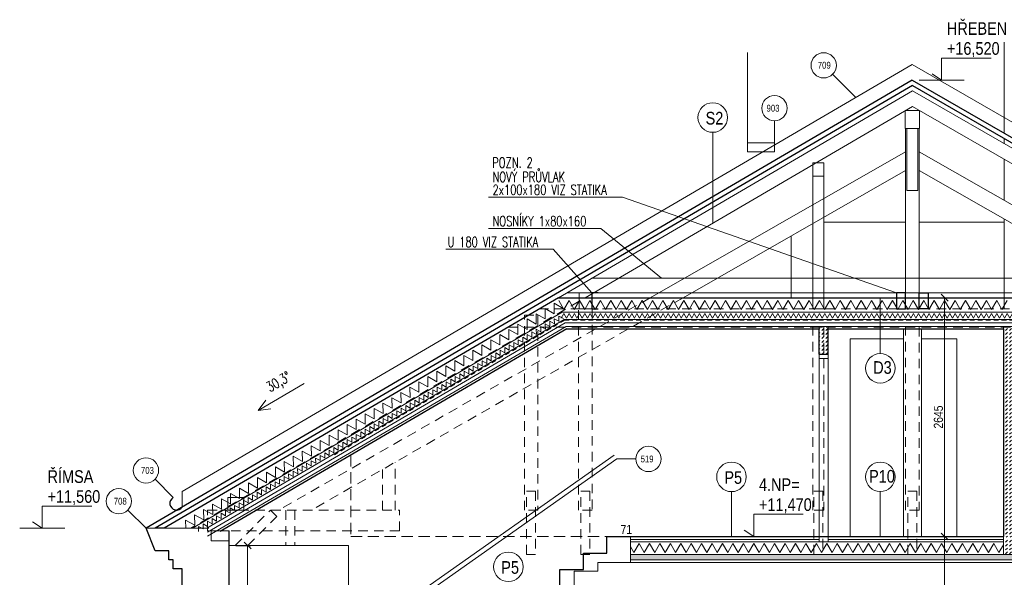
# Model space of a CAD drawing. Header units: millimetres. Extents: x -300958 to -108039, y 30118 to 292543.
# Tile 39 of 256: x -234933 to -224033, y 105675 to 111854. Entities that reach past the tile are written whole.
import ezdxf
from ezdxf.enums import TextEntityAlignment as Align

# ---------------------------------------------------------------- set-up
doc = ezdxf.new("R2010")
doc.units = ezdxf.units.MM
doc.header["$MEASUREMENT"] = 0
doc.linetypes.add('DGN Style 2', pattern=[879.857395, 527.914437, -351.942958])
doc.linetypes.add('HIDDEN', pattern=[0.375, 0.25, -0.125])
doc.layers.get('0').update_dxf_attribs({"lineweight": 13})
doc.layers.get('Defpoints').update_dxf_attribs({"color": 3, "lineweight": 13})
for name, color, linetype, lineweight in [('A_Vodorovné prvky krovu', 133, 'Continuous', 9), ('A_Řezy', 182, 'Continuous', 9), ('dims', 7, 'Continuous', 9), ('legenda', 7, 'Continuous', 13), ('Materiály', 1, 'Continuous', 13), ('navrh', 1, 'Continuous', 9), ('popis', 7, 'Continuous', 9), ('PSV', 7, 'Continuous', 13), ('schody', 7, 'Continuous', 13), ('tenka', 7, 'Continuous', 13), ('výškové kóty', 7, 'Continuous', 13), ('walls', 7, 'Continuous', 13)]:
    doc.layers.add(name, color=color, linetype=linetype, lineweight=lineweight)
doc.styles.add('STYLE-0', font='ARIALN.TTF')
doc.styles.add('Style-Arial', font='arial.ttf')
doc.dimstyles.new('arch', dxfattribs={"dimscale": 50, "dimtxt": 2.5, "dimasz": 2.5, "dimexe": 1.25, "dimexo": 0.9, "dimtad": 1, "dimdec": 0, "dimtxsty": 'STYLE-0', "dimblk": 'ARCHTICK', "dimcen": 2.5, "dimadec": 0, "dimazin": 0, "dimtfac": 1, "dimtdec": 0, "dimtmove": 2, "dimatfit": 3, "dimldrblk": 'ARCHTICK', "dimfxl": 0, "dimarcsym": 0})

# ---------------------------------------------------------------- blocks, each defined once
blk = doc.blocks.new('_ArchTick')
at = {"color": 0, "linetype": 'ByBlock', "flags": 128}
blk.add_lwpolyline([(-0.5, -0.5), (0.5, 0.5)], dxfattribs=at)
blk = doc.blocks.new('*D565')
at = {"layer": 'Defpoints', "color": 0, "linetype": 'Continuous'}
for p in [(-225090, 106128), (-225090, 102478), (-224693, 102478)]:
    blk.add_point(p, dxfattribs=at)
at = {"layer": 'dims', "color": 0, "linetype": 'Continuous', "lineweight": -2}
for p, q in [((-225015, 106128), (-224655, 106128)), ((-225015, 102478), (-224655, 102478))]:
    blk.add_line(p, q, dxfattribs=at)
at = {"layer": 'dims', "linetype": 'Continuous', "lineweight": 0}
blk.add_line((-224693, 106128), (-224693, 102478), dxfattribs=at)
at = {"layer": 'dims', "linetype": 'Continuous', "lineweight": 0, "xscale": 75, "yscale": 75, "zscale": 75}
for p, rotation in [((-224693, 106128), 90), ((-224693, 102478), 270)]:
    blk.add_blockref('_ArchTick', p, dxfattribs=dict(at, rotation=rotation))
at = {"layer": 'dims', "color": 0, "linetype": 'Continuous', "insert": (-224762, 104303), "char_height": 100, "attachment_point": 5, "rotation": 90, "style": 'STYLE-0'}
blk.add_mtext('3650', dxfattribs=at)
blk = doc.blocks.new('*D660')
at = {"layer": 'Defpoints', "color": 0, "linetype": 'Continuous'}
for p in [(-225090, 108773), (-225090, 106128), (-224693, 106128)]:
    blk.add_point(p, dxfattribs=at)
at = {"layer": 'dims', "color": 0, "linetype": 'Continuous', "lineweight": -2}
for p, q in [((-225015, 108773), (-224655, 108773)), ((-225015, 106128), (-224655, 106128))]:
    blk.add_line(p, q, dxfattribs=at)
at = {"layer": 'dims', "linetype": 'Continuous', "lineweight": 0}
blk.add_line((-224693, 108773), (-224693, 106128), dxfattribs=at)
at = {"layer": 'dims', "linetype": 'Continuous', "lineweight": 0, "xscale": 75, "yscale": 75, "zscale": 75}
for p, rotation in [((-224693, 108773), 90), ((-224693, 106128), 270)]:
    blk.add_blockref('_ArchTick', p, dxfattribs=dict(at, rotation=rotation))
at = {"layer": 'dims', "color": 0, "linetype": 'Continuous', "insert": (-224762, 107451), "char_height": 100, "attachment_point": 5, "rotation": 90, "style": 'STYLE-0'}
blk.add_mtext('2645', dxfattribs=at)
blk = doc.blocks.new('*D935')
at = {"layer": 'Defpoints', "color": 0, "linetype": 'Continuous'}
for p in [(-232613, 106028), (-232613, 103928), (-232409, 103928)]:
    blk.add_point(p, dxfattribs=at)
at = {"layer": 'dims', "color": 0, "linetype": 'Continuous', "lineweight": -2}
for p, q in [((-232538, 106028), (-232372, 106028)), ((-232538, 103928), (-232372, 103928))]:
    blk.add_line(p, q, dxfattribs=at)
at = {"layer": 'dims', "linetype": 'Continuous', "lineweight": 0}
blk.add_line((-232409, 106028), (-232409, 103928), dxfattribs=at)
at = {"layer": 'dims', "linetype": 'Continuous', "lineweight": 0, "xscale": 75, "yscale": 75, "zscale": 75}
for p, rotation in [((-232409, 106028), 90), ((-232409, 103928), 270)]:
    blk.add_blockref('_ArchTick', p, dxfattribs=dict(at, rotation=rotation))
at = {"layer": 'dims', "color": 0, "linetype": 'Continuous', "insert": (-232479, 104978), "char_height": 100, "attachment_point": 5, "rotation": 90, "style": 'STYLE-0'}
blk.add_mtext('2100', dxfattribs=at)

msp = doc.modelspace()

# ---------------------------------------------------------------- hatches: boundary and pattern name
at = {"layer": 'Materiály', "linetype": 'Continuous'}
h = msp.add_hatch(dxfattribs=at)
h.set_pattern_fill('DASH', color=256, scale=250, angle=45, style=0)
h.paths.add_polyline_path([(-226031.4, 108448.2), (-225982.6, 108448.2), (-225982.6, 108453.2), (-226082.6, 108453.2), (-226082.6, 108448.2), (-226031.4, 108448.2)])
h.paths.add_polyline_path([(-226082.6, 108448.2), (-226082.6, 108428.2), (-226082.6, 108148.2), (-226031.4, 108148.2), (-226031.4, 108448.2)])
h.paths.add_polyline_path([(-226031.4, 108148.2), (-225982.6, 108148.2), (-225982.6, 108428.2), (-225982.6, 108448.2), (-226031.4, 108448.2)])
h = msp.add_hatch(dxfattribs=at)
h.set_pattern_fill('DASH', color=256, scale=250, angle=45, style=0)
h.paths.add_polyline_path([(-223842.6, 108453.2), (-224042.6, 108453.2), (-224042.6, 108448.2), (-223842.6, 108448.2)])
h.paths.add_polyline_path([(-224042.6, 106118.2), (-223842.6, 106118.2), (-223842.6, 108448.2), (-224042.6, 108448.2)])
h = msp.add_hatch(dxfattribs=at)
h.set_pattern_fill('DASH', color=256, scale=250, angle=45, style=0)
h.paths.add_polyline_path([(-223842.6, 105928.2), (-223842.6, 106093.2), (-224042.6, 106093.2), (-224042.6, 105928.2)])
at = {"layer": 'Materiály', "linetype": 'Continuous', "lineweight": 0}
h = msp.add_hatch(dxfattribs=at)
h.set_pattern_fill('ANSI35', color=256, scale=250, style=0)
h.paths.add_polyline_path([(-228172.5, 105928.2), (-228172.5, 105868.2), (-217372.6, 105868.2), (-217372.6, 105928.2)])

# ---------------------------------------------------------------- linework, layer by layer
at = {"layer": 'A_Vodorovné prvky krovu'}
for p, q in [((-225050.6, 111066.8), (-228969.3, 108773.2)), ((-225050.6, 111066.8), (-221077.9, 108773.2)), ((-225050, 110893.3), (-228672.4, 108773.2)), ((-225050, 110893.3), (-221377.9, 108773.2)), ((-225125, 110390.2), (-227951.7, 108773.2)), ((-224975, 110390.2), (-222148.2, 108773.2)), ((-225125, 110182.8), (-227589.2, 108773.2)), ((-224975, 110182.8), (-222510.7, 108773.2))]:
    msp.add_line(p, q, dxfattribs=at)
at = {"layer": 'A_Vodorovné prvky krovu', "linetype": 'DGN Style 2', "ltscale": 0.2}
for p, q in [((-228740.3, 108733.4), (-233037.7, 106218.2)), ((-227951.7, 108773.2), (-232068.5, 106418.2)), ((-227589.2, 108773.2), (-231706, 106418.2)), ((-230777.7, 106418.2), (-230777.7, 106949.2)), ((-230917.7, 106418.2), (-230917.7, 106869.1)), ((-232547.9, 106028.1), (-232157.8, 106418.2)), ((-232157.8, 106418.2), (-232087.1, 106347.5)), ((-231987.8, 106418.2), (-231987.8, 106028.1)), ((-231887.8, 106418.2), (-231887.8, 106028.1)), ((-230727.7, 106188.2), (-230727.7, 106418.2)), ((-232406.5, 106028.1), (-232087.1, 106347.5))]:
    msp.add_line(p, q, dxfattribs=at)
at = {"layer": 'A_Vodorovné prvky krovu'}
for points in [[(-225125, 108648.2), (-225125, 110648.2), (-224975, 110648.2), (-224975, 108648.2)], [(-226151.4, 108648.2), (-226151.4, 110118.2), (-226031.4, 110118.2), (-226031.4, 108648.2)]]:
    msp.add_lwpolyline(points, close=True, dxfattribs=at)
msp.add_lwpolyline([(-225110, 110648.2), (-225110, 109959.5), (-224990, 109959.5), (-224990, 110648.2)], dxfattribs=at)
at = {"layer": 'A_Vodorovné prvky krovu', "linetype": 'DGN Style 2', "ltscale": 0.2}
for points in [[(-229345.7, 106418.2), (-229345.7, 108578.2), (-229195.7, 108578.2), (-229195.7, 106418.2)], [(-228745.3, 106418.2), (-228745.3, 108648.2), (-228595.3, 108648.2), (-228595.3, 106418.2)], [(-226151.4, 106418.2), (-226151.4, 108448.2), (-226031.4, 108448.2), (-226031.4, 106418.2)], [(-225124.9, 106418.2), (-225125, 108448.2), (-224975, 108448.2), (-224975, 106418.2)]]:
    msp.add_lwpolyline(points, close=True, dxfattribs=at)
for points in [[(-229182.9, 108648.2), (-220861.4, 108648.2)], [(-229524.6, 108448.2), (-220515, 108448.2)], [(-229320.7, 106628.2), (-229220.7, 106628.2), (-229220.7, 105928.2), (-229320.7, 105928.2), (-229320.7, 106628.2)], [(-228720.3, 106628.2), (-228620.3, 106628.2), (-228620.3, 105928.2), (-228720.3, 105928.2), (-228720.3, 106628.2)], [(-226141.4, 106628.2), (-226041.4, 106628.2), (-226041.4, 105928.2), (-226141.4, 105928.2), (-226141.4, 106628.2)], [(-225099.9, 106628.2), (-224999.9, 106628.2), (-224999.9, 105928.2), (-225099.9, 105928.2), (-225099.9, 106628.2)], [(-232852.6, 106188.2), (-232852.6, 106418.2), (-230727.7, 106418.2)], [(-230727.7, 106188.2), (-232852.6, 106188.2)]]:
    msp.add_lwpolyline(points, dxfattribs=at)
at = {"layer": 'A_Řezy', "ltscale": 0.4}
for points in [[(-225130, 110648.2), (-224970, 110648.2), (-224970, 110848.2), (-225130, 110848.2), (-225130, 110648.2)], [(-226151.4, 110118.2), (-226031.4, 110118.2), (-226031.4, 110268.2), (-226151.4, 110268.2), (-226151.4, 110118.2)], [(-228740.3, 108648.2), (-228600.3, 108648.2), (-228600.3, 108828.2), (-228740.3, 108828.2), (-228740.3, 108648.2)], [(-232449.8, 106558.2), (-232629.8, 106558.2), (-232629.8, 106418.2), (-232449.8, 106418.2), (-232449.8, 106558.2)], [(-232812.6, 106188.2), (-232612.6, 106188.2), (-232612.6, 106078.2), (-232812.6, 106078.2), (-232812.6, 106188.2)]]:
    msp.add_lwpolyline(points, dxfattribs=at)
at = {"layer": 'dims', "linetype": 'Continuous', "flags": 128}
msp.add_lwpolyline([(-231782.3, 107822), (-232291.5, 107523.9), (-232152.4, 107541.5), (-232291.5, 107523.9), (-232208, 107636.6)], dxfattribs=at)
at = {"layer": 'legenda', "linetype": 'Continuous'}
msp.add_line((-227260.5, 110605.5), (-227260.5, 109599.6), dxfattribs=at)
at = {"layer": 'legenda', "linetype": 'Continuous', "lineweight": 0}
for p, q in [((-225405.3, 108154.6), (-225405.3, 108773.2)), ((-227052.8, 106624.2), (-227052.8, 106127.7)), ((-225405.3, 106624.7), (-225405.3, 106128.2))]:
    msp.add_line(p, q, dxfattribs=at)
for centre in [(-227260.5, 110769.3), (-225405.3, 107990.8), (-227052.8, 106788), (-225405.3, 106788.5), (-229522.6, 105791.3)]:
    msp.add_circle(centre, 163.8, dxfattribs=at)
at = {"layer": 'Materiály', "linetype": 'Continuous'}
for p, q in [((-228925.9, 108613.2), (-233017.9, 106218.2)), ((-228904.3, 108533.2), (-232859.5, 106218.2)), ((-228893.4, 108493.2), (-232852.6, 106175.9)), ((-228882.6, 108453.2), (-232852.6, 106129.5)), ((-224042.6, 106128.2), (-224042.6, 105928.2))]:
    msp.add_line(p, q, dxfattribs=at)
at = {"layer": 'Materiály', "linetype": 'Continuous', "flags": 128}
for points in [[(-230116.4, 108076), (-230016.4, 108018.3), (-230016.4, 108133.7), (-229916.4, 108076), (-229916.4, 108191.5), (-229816.4, 108133.7), (-229816.4, 108249.2), (-229716.4, 108191.5), (-229716.4, 108306.9), (-229616.4, 108249.2), (-229616.4, 108364.7), (-229516.4, 108306.9), (-229516.4, 108422.4), (-229416.4, 108364.7), (-229416.4, 108480.1), (-229316.4, 108422.4), (-229316.4, 108537.9), (-229216.4, 108480.1), (-229216.4, 108595.6), (-229116.4, 108537.9), (-229116.4, 108653.4), (-229016.4, 108595.6), (-229016.4, 108711.1), (-228916.4, 108653.4), (-228916.4, 108653.4)], [(-226540.9, 108743.2), (-226598.6, 108643.2), (-226656.4, 108743.2), (-226714.1, 108643.2), (-226771.9, 108743.2), (-226829.6, 108643.2), (-226887.3, 108743.2), (-226945.1, 108643.2), (-227002.8, 108743.2), (-227060.5, 108643.2), (-227118.3, 108743.2), (-227176, 108643.2), (-227233.7, 108743.2), (-227291.5, 108643.2), (-227349.2, 108743.2), (-227406.9, 108643.2), (-227464.7, 108743.2), (-227522.4, 108643.2), (-227580.1, 108743.2), (-227637.9, 108643.2), (-227695.6, 108743.2), (-227753.4, 108643.2), (-227811.1, 108743.2), (-227868.8, 108643.2), (-227926.6, 108743.2), (-227984.3, 108643.2), (-228042, 108743.2), (-228099.8, 108643.2), (-228157.5, 108743.2), (-228215.2, 108643.2), (-228273, 108743.2), (-228330.7, 108643.2), (-228388.4, 108743.2), (-228446.2, 108643.2), (-228503.9, 108743.2), (-228561.6, 108643.2), (-228619.4, 108743.2), (-228677.1, 108643.2), (-228734.8, 108743.2), (-228792.6, 108643.2), (-228850.3, 108743.2), (-228908.1, 108643.2), (-228965.8, 108743.2), (-228965.8, 108743.2)], [(-224116, 108743.2), (-224173.8, 108643.2), (-224231.5, 108743.2), (-224289.2, 108643.2), (-224347, 108743.2), (-224404.7, 108643.2), (-224462.5, 108743.2), (-224520.2, 108643.2), (-224577.9, 108743.2), (-224635.7, 108643.2), (-224693.4, 108743.2), (-224751.1, 108643.2), (-224808.9, 108743.2), (-224866.6, 108643.2), (-224924.3, 108743.2), (-224982.1, 108643.2), (-225039.8, 108743.2), (-225097.5, 108643.2), (-225155.3, 108743.2), (-225213, 108643.2), (-225270.7, 108743.2), (-225328.5, 108643.2), (-225386.2, 108743.2), (-225443.9, 108643.2), (-225501.7, 108743.2), (-225559.4, 108643.2), (-225617.2, 108743.2), (-225674.9, 108643.2), (-225732.6, 108743.2), (-225790.4, 108643.2), (-225848.1, 108743.2), (-225905.8, 108643.2), (-225963.6, 108743.2), (-226021.3, 108643.2), (-226079, 108743.2), (-226136.8, 108643.2), (-226194.5, 108743.2), (-226252.2, 108643.2), (-226310, 108743.2), (-226367.7, 108643.2), (-226425.4, 108743.2), (-226483.2, 108643.2), (-226540.9, 108743.2), (-226540.9, 108743.2)], [(-224000.6, 108743.2), (-224058.3, 108643.2), (-224116, 108743.2), (-224116, 108743.2)], [(-228914.2, 108540.9), (-228964.3, 108569.5), (-228964, 108511.8), (-229014.2, 108540.4), (-229013.9, 108482.7), (-229064, 108511.3), (-229063.7, 108453.5), (-229113.9, 108482.1), (-229113.5, 108424.4), (-229113.5, 108424.4)], [(-228936.5, 108548.2), (-228907.6, 108598.2), (-228878.7, 108548.2), (-228849.8, 108598.2), (-228821, 108548.2), (-228792.1, 108598.2), (-228763.2, 108548.2), (-228734.4, 108598.2), (-228705.5, 108548.2), (-228676.6, 108598.2), (-228647.8, 108548.2), (-228618.9, 108598.2), (-228590, 108548.2), (-228561.2, 108598.2), (-228532.3, 108548.2), (-228503.4, 108598.2), (-228474.6, 108548.2), (-228445.7, 108598.2), (-228416.8, 108548.2), (-228388, 108598.2), (-228359.1, 108548.2), (-228359.1, 108548.2)], [(-227781.7, 108548.2), (-227810.6, 108598.2), (-227839.5, 108548.2), (-227868.4, 108598.2), (-227897.2, 108548.2), (-227926.1, 108598.2), (-227955, 108548.2), (-227983.8, 108598.2), (-228012.7, 108548.2), (-228041.6, 108598.2), (-228070.4, 108548.2), (-228099.3, 108598.2), (-228128.2, 108548.2), (-228157, 108598.2), (-228185.9, 108548.2), (-228214.8, 108598.2), (-228243.6, 108548.2), (-228272.5, 108598.2), (-228301.4, 108548.2), (-228330.2, 108598.2), (-228359.1, 108548.2), (-228359.1, 108548.2)], [(-227146.7, 108548.2), (-227175.5, 108598.2), (-227204.4, 108548.2), (-227233.3, 108598.2), (-227262.1, 108548.2), (-227291, 108598.2), (-227319.9, 108548.2), (-227348.7, 108598.2), (-227377.6, 108548.2), (-227406.5, 108598.2), (-227435.3, 108548.2), (-227464.2, 108598.2), (-227493.1, 108548.2), (-227521.9, 108598.2), (-227550.8, 108548.2), (-227579.7, 108598.2), (-227608.5, 108548.2), (-227637.4, 108598.2), (-227666.3, 108548.2), (-227695.1, 108598.2), (-227724, 108548.2), (-227752.9, 108598.2), (-227781.7, 108548.2), (-227781.7, 108548.2)], [(-227146.7, 108548.2), (-227117.8, 108598.2), (-227088.9, 108548.2), (-227060.1, 108598.2), (-227031.2, 108548.2), (-227002.3, 108598.2), (-226973.5, 108548.2), (-226944.6, 108598.2), (-226915.7, 108548.2), (-226886.9, 108598.2), (-226858, 108548.2), (-226829.1, 108598.2), (-226800.3, 108548.2), (-226771.4, 108598.2), (-226742.5, 108548.2), (-226713.7, 108598.2), (-226684.8, 108548.2), (-226655.9, 108598.2), (-226627, 108548.2), (-226598.2, 108598.2), (-226569.3, 108548.2), (-226540.4, 108598.2), (-226511.6, 108548.2), (-226511.6, 108548.2)], [(-226511.6, 108548.2), (-226482.7, 108598.2), (-226453.8, 108548.2), (-226425, 108598.2), (-226396.1, 108548.2), (-226367.2, 108598.2), (-226338.4, 108548.2), (-226309.5, 108598.2), (-226280.6, 108548.2), (-226251.8, 108598.2), (-226222.9, 108548.2), (-226194, 108598.2), (-226165.2, 108548.2), (-226136.3, 108598.2), (-226107.4, 108548.2), (-226078.6, 108598.2), (-226049.7, 108548.2), (-226020.8, 108598.2), (-225992, 108548.2), (-225963.1, 108598.2), (-225934.2, 108548.2), (-225934.2, 108548.2)], [(-225356.9, 108548.2), (-225385.7, 108598.2), (-225414.6, 108548.2), (-225443.5, 108598.2), (-225472.3, 108548.2), (-225501.2, 108598.2), (-225530.1, 108548.2), (-225559, 108598.2), (-225587.8, 108548.2), (-225616.7, 108598.2), (-225645.6, 108548.2), (-225674.4, 108598.2), (-225703.3, 108548.2), (-225732.2, 108598.2), (-225761, 108548.2), (-225789.9, 108598.2), (-225818.8, 108548.2), (-225847.6, 108598.2), (-225876.5, 108548.2), (-225905.4, 108598.2), (-225934.2, 108548.2), (-225934.2, 108548.2)], [(-225356.9, 108548.2), (-225328, 108598.2), (-225299.1, 108548.2), (-225270.3, 108598.2), (-225241.4, 108548.2), (-225212.5, 108598.2), (-225183.7, 108548.2), (-225154.8, 108598.2), (-225125.9, 108548.2), (-225097.1, 108598.2), (-225068.2, 108548.2), (-225039.3, 108598.2), (-225010.5, 108548.2), (-224981.6, 108598.2), (-224952.7, 108548.2), (-224923.9, 108598.2), (-224895, 108548.2), (-224866.1, 108598.2), (-224837.3, 108548.2), (-224808.4, 108598.2), (-224779.5, 108548.2), (-224779.5, 108548.2)], [(-224202.2, 108548.2), (-224231, 108598.2), (-224259.9, 108548.2), (-224288.8, 108598.2), (-224317.6, 108548.2), (-224346.5, 108598.2), (-224375.4, 108548.2), (-224404.3, 108598.2), (-224433.1, 108548.2), (-224462, 108598.2), (-224490.9, 108548.2), (-224519.7, 108598.2), (-224548.6, 108548.2), (-224577.5, 108598.2), (-224606.3, 108548.2), (-224635.2, 108598.2), (-224664.1, 108548.2), (-224692.9, 108598.2), (-224721.8, 108548.2), (-224750.7, 108598.2), (-224779.5, 108548.2), (-224779.5, 108548.2)], [(-223567.1, 108548.2), (-223596, 108598.2), (-223624.8, 108548.2), (-223653.7, 108598.2), (-223682.6, 108548.2), (-223711.4, 108598.2), (-223740.3, 108548.2), (-223769.2, 108598.2), (-223798, 108548.2), (-223826.9, 108598.2), (-223855.8, 108548.2), (-223884.6, 108598.2), (-223913.5, 108548.2), (-223942.4, 108598.2), (-223971.2, 108548.2), (-224000.1, 108598.2), (-224029, 108548.2), (-224057.8, 108598.2), (-224086.7, 108548.2), (-224115.6, 108598.2), (-224144.4, 108548.2), (-224173.3, 108598.2), (-224202.2, 108548.2), (-224202.2, 108548.2)], [(-229113.5, 108424.4), (-229113.5, 108424.4), (-229113.5, 108424.4), (-229163.7, 108453), (-229163.4, 108395.3), (-229213.5, 108423.9), (-229213.2, 108366.1), (-229263.4, 108394.7), (-229263.1, 108337), (-229313.2, 108365.6), (-229312.9, 108307.9), (-229363.1, 108336.5), (-229362.8, 108278.8), (-229412.9, 108307.4), (-229412.6, 108249.6), (-229462.8, 108278.2), (-229462.5, 108220.5), (-229512.6, 108249.1), (-229512.3, 108191.4), (-229562.5, 108220), (-229562.2, 108162.2), (-229562.2, 108162.2)], [(-229562.2, 108162.2), (-229562.2, 108162.2), (-229562.2, 108162.2), (-229612.3, 108190.8), (-229612, 108133.1), (-229662.2, 108161.7), (-229661.9, 108104), (-229712, 108132.6), (-229711.7, 108074.9), (-229761.9, 108103.5), (-229761.6, 108045.7), (-229811.7, 108074.3), (-229811.4, 108016.6), (-229861.6, 108045.2), (-229861.3, 107987.5), (-229911.4, 108016.1), (-229911.1, 107958.3), (-229961.3, 107986.9), (-229961, 107929.2), (-230011.1, 107957.8), (-230010.8, 107900.1), (-230010.8, 107900.1)], [(-230116.4, 108076), (-230115, 107960.5), (-230215.7, 108017.1), (-230214.3, 107901.6), (-230315, 107958.2), (-230313.6, 107842.7), (-230414.3, 107899.2), (-230412.9, 107783.8), (-230513.6, 107840.3), (-230512.2, 107724.9), (-230612.9, 107781.4), (-230611.5, 107665.9), (-230712.2, 107722.5), (-230710.8, 107607), (-230811.5, 107663.6), (-230810.1, 107548.1), (-230910.8, 107604.6), (-230909.4, 107489.2), (-231010.1, 107545.7), (-231008.7, 107430.3), (-231109.4, 107486.8), (-231108.1, 107371.3), (-231208.7, 107427.9), (-231208.7, 107427.9), (-231208.7, 107427.9)], [(-230010.8, 107900.1), (-230010.8, 107900.1), (-230010.8, 107900.1), (-230061, 107928.7), (-230060.7, 107870.9), (-230110.8, 107899.6), (-230110.5, 107841.8), (-230160.7, 107870.4), (-230160.4, 107812.7), (-230210.5, 107841.3), (-230210.2, 107783.6), (-230260.4, 107812.2), (-230260.1, 107754.4), (-230310.2, 107783), (-230309.9, 107725.3), (-230360.1, 107753.9), (-230359.8, 107696.2), (-230409.9, 107724.8), (-230409.6, 107667), (-230459.8, 107695.7), (-230459.4, 107637.9), (-230459.4, 107637.9)], [(-230459.4, 107637.9), (-230459.4, 107637.9), (-230459.4, 107637.9), (-230509.6, 107666.5), (-230509.3, 107608.8), (-230559.4, 107637.4), (-230559.1, 107579.7), (-230609.3, 107608.3), (-230609, 107550.5), (-230659.1, 107579.1), (-230658.8, 107521.4), (-230709, 107550), (-230708.7, 107492.3), (-230758.8, 107520.9), (-230758.5, 107463.1), (-230808.7, 107491.7), (-230808.4, 107434), (-230858.5, 107462.6), (-230858.2, 107404.9), (-230908.4, 107433.5), (-230908.1, 107375.8), (-230908.1, 107375.8)], [(-231208.7, 107427.9), (-231207.4, 107312.4), (-231308, 107369), (-231306.7, 107253.5), (-231407.3, 107310.1), (-231406, 107194.6), (-231506.7, 107251.1), (-231505.3, 107135.7), (-231606, 107192.2), (-231604.6, 107076.8), (-231705.3, 107133.3), (-231703.9, 107017.8), (-231804.6, 107074.4), (-231803.2, 106958.9), (-231903.9, 107015.5), (-231902.5, 106900), (-232003.2, 106956.5), (-232001.8, 106841.1), (-232102.5, 106897.6), (-232101.1, 106782.2), (-232201.8, 106838.7), (-232200.4, 106723.2), (-232301.1, 106779.8), (-232301.1, 106779.8), (-232301.1, 106779.8)], [(-230908.1, 107375.8), (-230958.2, 107404.4), (-230957.9, 107346.6), (-231008.1, 107375.2), (-231007.8, 107317.5), (-231057.9, 107346.1), (-231057.6, 107288.4), (-231107.8, 107317), (-231107.5, 107259.2), (-231157.6, 107287.8), (-231157.3, 107230.1), (-231207.5, 107258.7), (-231207.2, 107201), (-231257.3, 107229.6), (-231257, 107171.9), (-231307.2, 107200.5), (-231306.9, 107142.7), (-231357, 107171.3), (-231356.7, 107113.6), (-231406.9, 107142.2), (-231406.6, 107084.5), (-231406.6, 107084.5)], [(-231406.6, 107084.5), (-231456.7, 107113.1), (-231456.4, 107055.3), (-231506.6, 107083.9), (-231506.3, 107026.2), (-231556.4, 107054.8), (-231556.1, 106997.1), (-231606.3, 107025.7), (-231606, 106968), (-231656.1, 106996.6), (-231655.8, 106938.8), (-231706, 106967.4), (-231705.7, 106909.7), (-231755.8, 106938.3), (-231755.5, 106880.6), (-231805.7, 106909.2), (-231805.3, 106851.4), (-231855.5, 106880), (-231855.2, 106822.3), (-231905.3, 106850.9), (-231905, 106793.2), (-231905, 106793.2)], [(-232403.5, 106501.9), (-232403.8, 106559.6), (-232353.7, 106531), (-232354, 106588.8), (-232303.8, 106560.1), (-232304.1, 106617.9), (-232254, 106589.3), (-232254.3, 106647), (-232204.1, 106618.4), (-232204.4, 106676.1), (-232154.3, 106647.5), (-232154.6, 106705.3), (-232104.4, 106676.7), (-232104.7, 106734.4), (-232054.6, 106705.8), (-232054.9, 106763.5), (-232004.7, 106734.9), (-232005, 106792.7), (-231954.9, 106764), (-231955.2, 106821.8), (-231905, 106793.2), (-231905, 106793.2)], [(-232301.1, 106779.8), (-232299.7, 106664.3), (-232400.4, 106720.9), (-232399, 106605.4), (-232499.7, 106661.9), (-232498.4, 106546.5), (-232599, 106603), (-232597.7, 106487.6), (-232698.3, 106544.1), (-232697, 106428.6), (-232797.6, 106485.2), (-232796.3, 106369.7), (-232897, 106426.3), (-232895.6, 106310.8), (-232996.3, 106367.4), (-232994.9, 106251.9), (-233095.6, 106308.4), (-233094.5, 106218.2)], [(-232951.9, 106181.5), (-232952.2, 106239.2), (-232902, 106210.6), (-232902.3, 106268.3), (-232852.2, 106239.7), (-232852.5, 106297.5), (-232802.3, 106268.9), (-232802.6, 106326.6), (-232752.5, 106298), (-232752.8, 106355.7), (-232702.6, 106327.1), (-232702.9, 106384.8), (-232652.8, 106356.2), (-232653.1, 106414), (-232602.9, 106385.4), (-232603.2, 106443.1), (-232553.1, 106414.5), (-232553.4, 106472.2), (-232503.2, 106443.6), (-232503.5, 106501.4), (-232453.4, 106472.8), (-232453.7, 106530.5), (-232403.5, 106501.9), (-232403.5, 106501.9)], [(-228172.5, 106015.5), (-228133.7, 105948.2), (-228075.9, 106048.2), (-228018.2, 105948.2), (-227960.5, 106048.2), (-227902.7, 105948.2), (-227845, 106048.2), (-227787.2, 105948.2), (-227729.5, 106048.2)], [(-226343.9, 106048.2), (-226401.6, 105948.2), (-226459.3, 106048.2), (-226517.1, 105948.2), (-226574.8, 106048.2), (-226632.5, 105948.2), (-226690.3, 106048.2), (-226748, 105948.2), (-226805.8, 106048.2), (-226863.5, 105948.2), (-226921.2, 106048.2), (-226979, 105948.2), (-227036.7, 106048.2), (-227094.4, 105948.2), (-227152.2, 106048.2), (-227209.9, 105948.2), (-227267.6, 106048.2), (-227325.4, 105948.2), (-227383.1, 106048.2), (-227440.8, 105948.2), (-227498.6, 106048.2), (-227556.3, 105948.2), (-227614, 106048.2), (-227671.8, 105948.2), (-227729.5, 106048.2)], [(-226343.9, 106048.2), (-226286.1, 105948.2), (-226228.4, 106048.2), (-226170.7, 105948.2), (-226112.9, 106048.2), (-226055.2, 105948.2), (-225997.5, 106048.2), (-225939.7, 105948.2), (-225882, 106048.2), (-225824.3, 105948.2), (-225766.5, 106048.2), (-225708.8, 105948.2), (-225651.1, 106048.2), (-225593.3, 105948.2), (-225535.6, 106048.2), (-225477.8, 105948.2), (-225420.1, 106048.2), (-225362.4, 105948.2), (-225304.6, 106048.2), (-225246.9, 105948.2), (-225189.2, 106048.2), (-225131.4, 105948.2), (-225073.7, 106048.2), (-225016, 105948.2), (-224958.2, 106048.2)], [(-224042.6, 106034.1), (-224092.2, 105948.2), (-224149.9, 106048.2), (-224207.7, 105948.2), (-224265.4, 106048.2), (-224323.1, 105948.2), (-224380.9, 106048.2), (-224438.6, 105948.2), (-224496.4, 106048.2), (-224554.1, 105948.2), (-224611.8, 106048.2), (-224669.6, 105948.2), (-224727.3, 106048.2), (-224785, 105948.2), (-224842.8, 106048.2), (-224900.5, 105948.2), (-224958.2, 106048.2)]]:
    msp.add_lwpolyline(points, dxfattribs=at)
at = {"layer": 'navrh', "linetype": 'Continuous', "lineweight": 30}
for p, q in [((-225050.9, 111182.5), (-233532.6, 106218.2)), ((-225050.9, 111182.5), (-219994.6, 108263.2)), ((-225050.7, 111124.7), (-233433.6, 106218.2)), ((-225050.7, 111124.7), (-220019.6, 108219.9)), ((-228969.3, 108773.2), (-233334.6, 106218.2)), ((-228969.3, 108773.2), (-221077.9, 108773.2)), ((-228875.8, 108428.2), (-232712.6, 106182.5)), ((-228875.8, 108428.2), (-226082.6, 108428.2)), ((-226082.6, 108148.2), (-226082.6, 108428.2)), ((-225982.6, 108148.2), (-225982.6, 108428.2)), ((-225982.6, 108428.2), (-224042.6, 108428.2)), ((-224042.6, 108428.2), (-224042.6, 106128.2)), ((-226082.6, 108148.2), (-225982.6, 108148.2)), ((-228172.5, 106128.2), (-224042.6, 106128.2))]:
    msp.add_line(p, q, dxfattribs=at)
at = {"layer": 'navrh', "linetype": 'Continuous'}
for p, q in [((-228602, 108988.2), (-221450.3, 108988.2)), ((-228875.4, 108828.2), (-221173.2, 108828.2)), ((-228925.9, 108613.2), (-221120.8, 108613.2)), ((-228904.3, 108533.2), (-221142.2, 108533.2)), ((-228893.4, 108493.2), (-221152.9, 108493.2)), ((-228882.6, 108453.2), (-221163.7, 108453.2)), ((-226082.6, 108428.2), (-226082.6, 108453.2)), ((-225982.6, 108428.2), (-225982.6, 108453.2)), ((-225149.9, 108428.2), (-225149.9, 106128.2)), ((-224950, 108428.2), (-224950, 106128.2)), ((-224042.6, 108428.2), (-224042.6, 108453.2)), ((-226082.6, 108148.2), (-226082.6, 106068.2)), ((-225982.6, 108148.2), (-225982.6, 106068.2)), ((-226082.6, 108098.2), (-225982.6, 108098.2)), ((-231212.6, 105011.4), (-228352.6, 107027.4)), ((-231183.8, 104970.5), (-228323.8, 106986.5)), ((-228172.5, 106128.2), (-228172.5, 105838.2)), ((-228172.5, 106093.2), (-226082.6, 106093.2)), ((-228172.5, 106068.2), (-224042.6, 106068.2)), ((-225982.6, 106093.2), (-224042.6, 106093.2)), ((-232612.6, 106028.1), (-231292.5, 106028.2)), ((-228172.5, 105928.2), (-217372.6, 105928.2)), ((-228172.5, 105868.2), (-217372.6, 105868.2))]:
    msp.add_line(p, q, dxfattribs=at)
at = {"layer": 'navrh', "linetype": 'DGN Style 2', "lineweight": 0, "ltscale": 0.1}
for q in [(-231447.6, 107033), (-221144.9, 108523.2)]:
    msp.add_line((-228901.5, 108523.2), q, dxfattribs=at)
at = {"layer": 'navrh', "linetype": 'HIDDEN', "ltscale": 500}
for p, q in [((-231267.7, 107028.2), (-231267.7, 106128.2)), ((-231267.7, 106128.2), (-228432.5, 106128.2))]:
    msp.add_line(p, q, dxfattribs=at)
at = {"layer": 'navrh', "linetype": 'Continuous', "lineweight": 30, "flags": 128}
for points in [[(-228530.3, 108828.2), (-228600.3, 108828.2), (-228600.3, 108648.2), (-228530.3, 108648.2)], [(-225225, 108648.2), (-225125, 108648.2), (-225125, 108828.2), (-225225, 108828.2), (-225225, 108648.2)], [(-224875, 108648.2), (-224975, 108648.2), (-224975, 108828.2), (-224875, 108828.2), (-224875, 108648.2)], [(-228952.5, 105577.5), (-228952.5, 105760.8), (-228692.5, 105760.8), (-228692.5, 105944.1), (-228432.5, 105944.1), (-228432.5, 106128.2), (-228172.5, 106128.2)]]:
    msp.add_lwpolyline(points, dxfattribs=at)
at = {"layer": 'navrh', "linetype": 'Continuous', "lineweight": 30}
msp.add_arc((-233194.6, 106494.5), 75, 120.00037, 325.77743, dxfattribs=at)
at = {"layer": 'PSV', "linetype": 'Continuous', "lineweight": 0}
for p, q in [((-225675.1, 110990.9), (-225932.9, 111248.7)), ((-226577.1, 110733), (-226577.1, 110489.2)), ((-228111.6, 106986.5), (-228323.8, 106986.5)), ((-233434.4, 106761.7), (-233232.1, 106559.4)), ((-233734.8, 106420.4), (-233532.6, 106218.2))]:
    msp.add_line(p, q, dxfattribs=at)
for centre in [(-226031.9, 111347.7), (-226577.1, 110873), (-227971.5, 106986.5), (-233534.6, 106859.5), (-233835.1, 106518.2)]:
    msp.add_circle(centre, 140.1, dxfattribs=at)
at = {"layer": 'tenka', "linetype": 'Continuous'}
for p, q in [((-224032.6, 110594.6), (-224032.6, 111602.9)), ((-226876.8, 110489.2), (-226876.8, 111489.2)), ((-225051.4, 111356), (-233132.6, 106626.1)), ((-225051.4, 111356), (-223524.7, 110474.6)), ((-224032.6, 110479.1), (-224032.6, 110536.8)), ((-224032.6, 109851.1), (-224032.6, 110305.9)), ((-225125, 109608.2), (-226031.4, 109608.2)), ((-224032.6, 109608.2), (-224975, 109608.2)), ((-224032.6, 108648.2), (-224032.6, 109643.7)), ((-226392.6, 108773.2), (-226392.6, 109457.7)), ((-225739.6, 108318.2), (-225149.9, 108318.2)), ((-225739.6, 108318.2), (-225739.6, 106128.2)), ((-224559.6, 108318.2), (-224950, 108318.2)), ((-224559.6, 108318.2), (-224559.6, 106128.2)), ((-233132.6, 106452.3), (-233132.6, 106626.1)), ((-232839.7, 106218.2), (-233532.6, 106218.2)), ((-231292.5, 103928.1), (-231292.6, 106028.2)), ((-228532.6, 105838.2), (-217372.6, 105838.2))]:
    msp.add_line(p, q, dxfattribs=at)
at = {"layer": 'tenka', "linetype": 'Continuous', "flags": 128}
for points in [[(-226577.1, 110389.2), (-226577.1, 110489.2), (-226876.8, 110489.2), (-226876.8, 110389.2), (-226577.1, 110389.2)], [(-225225, 108828.2), (-228258.7, 109888.2), (-229744.2, 109888.2)], [(-227826.7, 108988.2), (-228498.2, 109539.9), (-229744.2, 109539.9)], [(-228600.3, 108828.2), (-229027.9, 109310.7), (-230215.5, 109310.7)], [(-232612.6, 103888.1), (-231132.6, 103888.2), (-231132.6, 104073.7), (-230872.6, 104073.7), (-230872.6, 104259.1), (-230612.6, 104259.1), (-230612.6, 104444.6), (-230352.6, 104444.6), (-230352.6, 104630), (-230092.6, 104630), (-230092.6, 104815.5), (-229832.6, 104815.5), (-229832.6, 105000.9), (-229572.6, 105000.9), (-229572.6, 105186.4), (-229312.6, 105186.4), (-229312.6, 105371.8), (-229052.6, 105371.8), (-229052.6, 105557.3), (-228792.6, 105557.3), (-228792.6, 105742.7), (-228532.6, 105742.7), (-228532.6, 105838.2)]]:
    msp.add_lwpolyline(points, dxfattribs=at)
at = {"layer": 'výškové kóty', "linetype": 'Continuous'}
for p, q in [((-224976.3, 111182.5), (-224476.3, 111182.5)), ((-234932.6, 106218.2), (-234432.6, 106218.2))]:
    msp.add_line(p, q, dxfattribs=at)
at = {"layer": 'výškové kóty', "linetype": 'Continuous', "flags": 128}
for points in [[(-224177.6, 111427.9), (-224726.3, 111427.9), (-224726.3, 111182.5), (-224832.7, 111252.9)], [(-234133.9, 106463.6), (-234682.6, 106463.6), (-234682.6, 106218.2), (-234789, 106288.6)]]:
    msp.add_lwpolyline(points, dxfattribs=at)
at = {"layer": 'výškové kóty', "linetype": 'Continuous', "lineweight": 0, "flags": 128}
msp.add_lwpolyline([(-226257.8, 106373.6), (-226806.5, 106373.6), (-226806.5, 106128.2), (-226912.9, 106198.6)], dxfattribs=at)
at = {"layer": 'walls', "linetype": 'Continuous', "lineweight": 30}
for p, q in [((-233334.6, 106218.2), (-233433.6, 106218.2)), ((-232612.6, 105318.2), (-232612.6, 106188.2)), ((-233132.6, 105268.2), (-233132.6, 105768.2))]:
    msp.add_line(p, q, dxfattribs=at)
at = {"layer": 'walls', "linetype": 'Continuous', "lineweight": 30, "flags": 128}
msp.add_lwpolyline([(-233132.6, 105768.2), (-233232.6, 105768.2), (-233232.6, 105868.2), (-233282.6, 105868.2), (-233282.6, 105968.2), (-233432.6, 105968.2), (-233532.6, 106218.2)], dxfattribs=at)

# ---------------------------------------------------------------- texts
at = {"layer": 'dims', "linetype": 'Continuous', "insert": (-232181.3, 107757.2), "char_height": 112, "attachment_point": 4, "rotation": 30.34116, "line_spacing_factor": 0.765173, "style": 'Style-Arial'}
msp.add_mtext('{\\Fromans|c238;\\W0.71429;30,3°}', dxfattribs=at)
at = {"layer": 'legenda', "linetype": 'Continuous', "lineweight": 0, "char_height": 140, "style": 'STYLE-0'}
for s, insert, width, attachment_point in [('S2', (-227339.3, 110832.1), 298.375, 1), ('D3', (-225484.1, 107928), 298.375, 7), ('P5', (-227131.6, 106850.8), 289.469, 1), ('P10', (-225529.8, 106864.2), 311.932, 1), ('P5', (-229601.4, 105854.1), 1046.843, 1)]:
    msp.add_mtext(s, dxfattribs=dict(at, insert=insert, width=width, attachment_point=attachment_point))
at = {"layer": 'popis', "linetype": 'Continuous', "char_height": 112, "attachment_point": 4, "rotation": 0.00116, "line_spacing_factor": 0.765173, "style": 'Style-Arial'}
for s, insert in [('{\\Fromans|c238;\\W0.71429;POZN. 2}', (-229701.2, 110269.8)), ('\\A1;{\\Fromans|c238;\\W0.7143;NOVÝ PRŮVLAK \\P2x100x180 VIZ STATIKA}', (-229698.2, 110039.4)), ('\\A1;{\\Fromans|c238;\\W0.7143;NOSNÍKY 1x80x160}', (-229698.2, 109620.5)), ('\\A1;{\\Fromans|c238;\\W0.7143; \\PU 180 VIZ STATIKA}', (-230197, 109461.9))]:
    msp.add_mtext(s, dxfattribs=dict(at, insert=insert))
at = {"layer": 'PSV', "linetype": 'Continuous', "lineweight": 0, "style": 'STYLE-0'}
for s, p in [('709', (-226025.6, 111348.7)), ('903', (-226593, 110873)), ('519', (-227987.4, 106986.5)), ('703', (-233518.6, 106859.5)), ('708', (-233819.2, 106518.2))]:
    msp.add_text(s, height=75, dxfattribs=at).set_placement(p, align=Align.MIDDLE_CENTER)
at = {"layer": 'schody', "linetype": 'Continuous', "style": 'STYLE-0'}
msp.add_text('71', height=100, dxfattribs=at).set_placement((-228216.7, 106205.4), align=Align.MIDDLE_CENTER)
at = {"layer": 'výškové kóty', "linetype": 'Continuous', "lineweight": 0, "char_height": 140, "width": 1046.843, "attachment_point": 1, "style": 'STYLE-0'}
for s, insert in [('HŘEBEN', (-224668.5, 111825.6)), ('+16,520', (-224668.5, 111604.8)), ('ŘÍMSA', (-234624.8, 106861.2)), ('4.NP=', (-226748.7, 106771.2)), ('+11,560', (-234624.8, 106640.5)), ('+11,470', (-226748.7, 106550.5))]:
    msp.add_mtext(s, dxfattribs=dict(at, insert=insert))

# ---------------------------------------------------------------- dimensions: what is measured, and where the dimension line sits
at = {"layer": 'dims', "linetype": 'Continuous'}
for base, p1, p2, picture, middle in [((-224692.6, 106128.2), (-225089.5, 108773.2), (-225089.5, 106128.2), '*D660', (-224762.4, 107450.7)), ((-232409.4, 103928.1), (-232612.6, 106028.1), (-232612.6, 103928.1), '*D935', (-232479.2, 104978.1)), ((-224692.6, 102478.2), (-225089.5, 106128.2), (-225089.5, 102478.2), '*D565', (-224762.4, 104303.2))]:
    dim = msp.add_linear_dim(base=base, p1=p1, p2=p2, angle=90, dimstyle='arch', override={"dimtxt": 2, "dimasz": 1.5, "dimexe": 0.75, "dimexo": 1.5, "dimgap": 0.375, "dimcen": 0.05, "dimclrd": 256, "dimlwd": 0}, dxfattribs=at)
    dim.commit()
    dim.dimension.update_dxf_attribs({"geometry": picture, "text_midpoint": middle})

doc.saveas('drawing.dxf')
